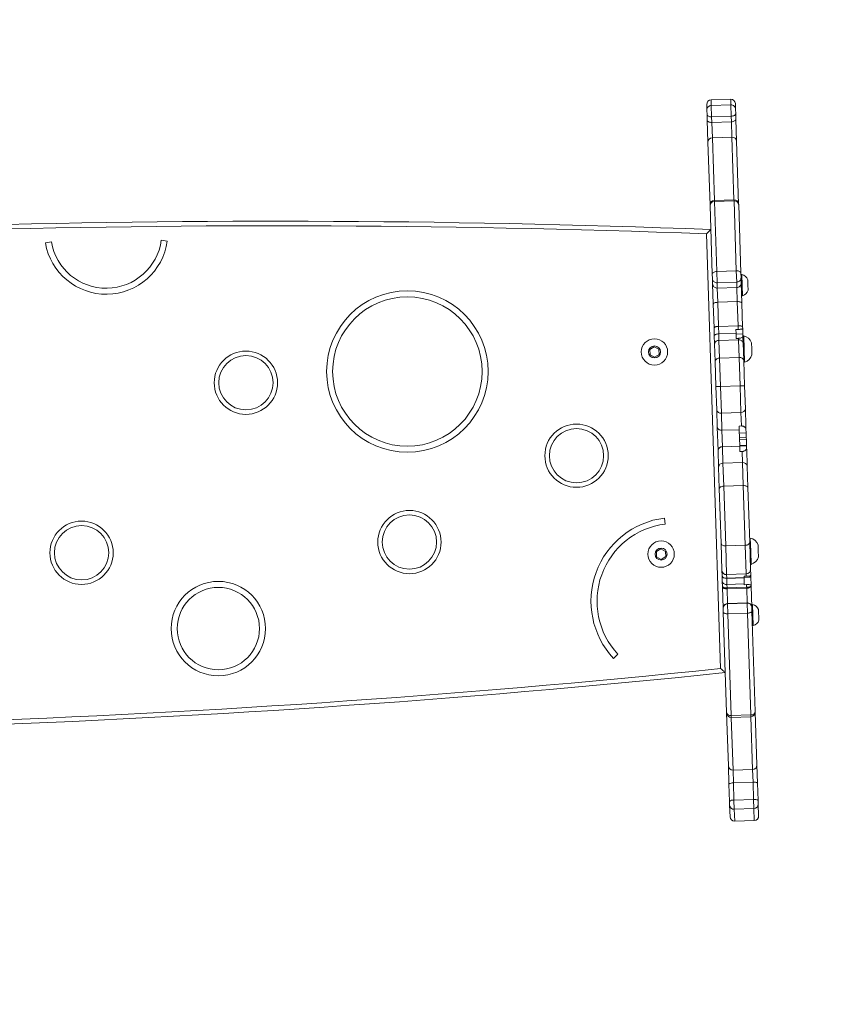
# Model space of a CAD drawing. Header units: millimetres. Extents: x 2943 to 3105, y 1618 to 1828.
# Tile 70 of 81: x 3044.813 to 3045.347, y 1745.315 to 1745.968. Entities that reach past the tile are written whole.
import ezdxf

# ---------------------------------------------------------------- set-up
doc = ezdxf.new("R2010")
doc.units = ezdxf.units.MM
doc.layers.add('1_ urządzenie', color=7, linetype='Continuous', lineweight=0)
doc.layers.add('wymiary', color=7, linetype='Continuous', lineweight=9)
picture_1 = doc.add_image_def('image1.jpg', size_in_pixel=(9921, 7015))

msp = doc.modelspace()

# ---------------------------------------------------------------- linework, layer by layer
at = {"layer": '1_ urządzenie', "linetype": 'Continuous'}
for p, q in [((3045.26841, 1745.90826), (3045.26828, 1745.91201)), ((3045.28418, 1745.91553), (3045.27118, 1745.91511)), ((3045.28418, 1745.91552), (3045.27118, 1745.9151)), ((3045.27118, 1745.91511), (3045.27118, 1745.9151)), ((3045.27118, 1745.9151), (3045.27131, 1745.91135)), ((3045.2843, 1745.91177), (3045.27131, 1745.91135)), ((3045.27131, 1745.91135), (3045.27155, 1745.90385)), ((3045.28418, 1745.91552), (3045.28418, 1745.91553)), ((3045.2843, 1745.91177), (3045.28418, 1745.91552)), ((3045.28454, 1745.90427), (3045.2843, 1745.91177)), ((3045.28727, 1745.91263), (3045.2874, 1745.90888)), ((3045.2685, 1745.90526), (3045.26841, 1745.90826)), ((3045.26862, 1745.90157), (3045.2685, 1745.90526)), ((3045.28454, 1745.90427), (3045.27155, 1745.90385)), ((3045.27155, 1745.90385), (3045.27167, 1745.90016)), ((3045.28467, 1745.90058), (3045.28454, 1745.90427)), ((3045.2874, 1745.90888), (3045.28749, 1745.90588)), ((3045.28749, 1745.90588), (3045.28761, 1745.90219)), ((3045.2691, 1745.88699), (3045.26862, 1745.90157)), ((3045.28467, 1745.90058), (3045.27167, 1745.90016)), ((3045.27167, 1745.90016), (3045.27201, 1745.88996)), ((3045.285, 1745.89038), (3045.28467, 1745.90058)), ((3045.28761, 1745.90219), (3045.28809, 1745.88761)), ((3045.285, 1745.89038), (3045.27201, 1745.88996)), ((3045.27201, 1745.88996), (3045.27336, 1745.84838)), ((3045.28636, 1745.84881), (3045.285, 1745.89038)), ((3045.27046, 1745.84529), (3045.2691, 1745.88699)), ((3045.28809, 1745.88761), (3045.28945, 1745.84591)), ((3045.27047, 1745.84498), (3045.27046, 1745.84529)), ((3045.27196, 1745.79948), (3045.27047, 1745.84498)), ((3045.28636, 1745.84881), (3045.27336, 1745.84838)), ((3045.27336, 1745.84838), (3045.27339, 1745.84762)), ((3045.28638, 1745.84804), (3045.27339, 1745.84762)), ((3045.27339, 1745.84762), (3045.2749, 1745.8012)), ((3045.28638, 1745.84804), (3045.28636, 1745.84881)), ((3045.2879, 1745.80162), (3045.28638, 1745.84804)), ((3045.28945, 1745.84591), (3045.28946, 1745.8456)), ((3045.28946, 1745.8456), (3045.29095, 1745.8001)), ((3045.27751, 1745.5377), (3045.26808, 1745.8262)), ((3044.82979, 1745.82021), (3044.83373, 1745.82087)), ((3044.90658, 1745.82196), (3044.91054, 1745.82142)), ((3045.27206, 1745.7965), (3045.27196, 1745.79948)), ((3045.2879, 1745.80162), (3045.2749, 1745.8012)), ((3045.2749, 1745.8012), (3045.27515, 1745.79374)), ((3045.28814, 1745.79416), (3045.2879, 1745.80162)), ((3045.29095, 1745.8001), (3045.29105, 1745.79712)), ((3045.29148, 1745.79912), (3045.29098, 1745.79911)), ((3045.29171, 1745.79213), (3045.29148, 1745.79912)), ((3045.27217, 1745.793), (3045.27206, 1745.7965)), ((3045.27261, 1745.77955), (3045.27217, 1745.793)), ((3045.28814, 1745.79416), (3045.27515, 1745.79374)), ((3045.27515, 1745.79374), (3045.27526, 1745.7902)), ((3045.28826, 1745.79062), (3045.28814, 1745.79416)), ((3045.29105, 1745.79712), (3045.29116, 1745.79362)), ((3045.29116, 1745.79362), (3045.2916, 1745.78016)), ((3045.29194, 1745.78513), (3045.29171, 1745.79213)), ((3045.29561, 1745.79225), (3045.29549, 1745.79575)), ((3045.29572, 1745.78876), (3045.29561, 1745.79225)), ((3045.28826, 1745.79062), (3045.27526, 1745.7902)), ((3045.27526, 1745.7902), (3045.27557, 1745.78078)), ((3045.28856, 1745.78121), (3045.28826, 1745.79062)), ((3045.29144, 1745.78511), (3045.29194, 1745.78513)), ((3045.27312, 1745.76382), (3045.27261, 1745.77955)), ((3045.28856, 1745.78121), (3045.27557, 1745.78078)), ((3045.27557, 1745.78078), (3045.27609, 1745.76476)), ((3045.28909, 1745.76518), (3045.28856, 1745.78121)), ((3045.2916, 1745.78016), (3045.29211, 1745.76444)), ((3045.27329, 1745.75868), (3045.27312, 1745.76382)), ((3045.28909, 1745.76518), (3045.27609, 1745.76476)), ((3045.27609, 1745.76476), (3045.27626, 1745.75977)), ((3045.28775, 1745.76014), (3045.27626, 1745.75977)), ((3045.27626, 1745.75977), (3045.2764, 1745.7555)), ((3045.28917, 1745.76273), (3045.28767, 1745.76268)), ((3045.28767, 1745.76268), (3045.28775, 1745.76014)), ((3045.28786, 1745.75681), (3045.28775, 1745.76014)), ((3045.29226, 1745.75981), (3045.28777, 1745.75967)), ((3045.29226, 1745.75979), (3045.28777, 1745.75964)), ((3045.28917, 1745.76273), (3045.28909, 1745.76518)), ((3045.29217, 1745.76284), (3045.28932, 1745.76274)), ((3045.29211, 1745.76444), (3045.29214, 1745.76345)), ((3045.29214, 1745.76345), (3045.29217, 1745.76284)), ((3045.29217, 1745.76284), (3045.29226, 1745.75981)), ((3045.29226, 1745.75979), (3045.29226, 1745.75981)), ((3045.29232, 1745.75801), (3045.29226, 1745.75979)), ((3045.27347, 1745.75309), (3045.27329, 1745.75868)), ((3045.27348, 1745.75293), (3045.27347, 1745.75309)), ((3045.27385, 1745.74149), (3045.27348, 1745.75293)), ((3045.28939, 1745.75592), (3045.2764, 1745.7555)), ((3045.28939, 1745.75592), (3045.2764, 1745.7555)), ((3045.2764, 1745.7555), (3045.27678, 1745.74371)), ((3045.2764, 1745.7555), (3045.2764, 1745.7555)), ((3045.28786, 1745.75681), (3045.28936, 1745.75685)), ((3045.28939, 1745.75592), (3045.28936, 1745.75685)), ((3045.28977, 1745.74413), (3045.28939, 1745.75592)), ((3045.28939, 1745.75592), (3045.28939, 1745.75592)), ((3045.29281, 1745.75851), (3045.29231, 1745.7585)), ((3045.29232, 1745.75801), (3045.29246, 1745.75371)), ((3045.29246, 1745.75371), (3045.29247, 1745.75355)), ((3045.29247, 1745.75355), (3045.29284, 1745.74211)), ((3045.29309, 1745.74977), (3045.29281, 1745.75851)), ((3045.29809, 1745.74993), (3045.29796, 1745.75393)), ((3045.23351, 1745.75129), (3045.23057, 1745.74946)), ((3045.23057, 1745.74946), (3045.23068, 1745.746)), ((3045.23068, 1745.746), (3045.23374, 1745.74436)), ((3045.23657, 1745.74965), (3045.23351, 1745.75129)), ((3045.23374, 1745.74436), (3045.23668, 1745.74619)), ((3045.23668, 1745.74619), (3045.23657, 1745.74965)), ((3045.29338, 1745.74102), (3045.29309, 1745.74977)), ((3045.29822, 1745.74593), (3045.29809, 1745.74993)), ((3045.2744, 1745.72479), (3045.27385, 1745.74149)), ((3045.28977, 1745.74413), (3045.27678, 1745.74371)), ((3045.27678, 1745.74371), (3045.27739, 1745.72496)), ((3045.29039, 1745.72538), (3045.28977, 1745.74413)), ((3045.29284, 1745.74211), (3045.29339, 1745.72541)), ((3045.29288, 1745.741), (3045.29338, 1745.74102)), ((3045.2749, 1745.70938), (3045.2744, 1745.72479)), ((3045.29039, 1745.72538), (3045.27739, 1745.72496)), ((3045.27739, 1745.72496), (3045.27797, 1745.70726)), ((3045.29096, 1745.70769), (3045.29039, 1745.72538)), ((3045.29339, 1745.72541), (3045.29389, 1745.71)), ((3045.27528, 1745.69788), (3045.2749, 1745.70938)), ((3045.29096, 1745.70769), (3045.27797, 1745.70726)), ((3045.27797, 1745.70726), (3045.27834, 1745.69583)), ((3045.29126, 1745.69868), (3045.29096, 1745.70769)), ((3045.29389, 1745.71), (3045.29427, 1745.6985)), ((3045.27578, 1745.68238), (3045.27528, 1745.69788)), ((3045.28984, 1745.6962), (3045.27834, 1745.69583)), ((3045.27834, 1745.69583), (3045.2787, 1745.68495)), ((3045.28976, 1745.69863), (3045.29126, 1745.69868)), ((3045.28976, 1745.69863), (3045.28984, 1745.6962)), ((3045.29019, 1745.68533), (3045.28984, 1745.6962)), ((3045.28991, 1745.69389), (3045.29441, 1745.69404)), ((3045.29432, 1745.69682), (3045.29398, 1745.69752)), ((3045.29427, 1745.6985), (3045.29432, 1745.69682)), ((3045.29441, 1745.69404), (3045.29432, 1745.69682)), ((3045.29441, 1745.69404), (3045.29451, 1745.69101)), ((3045.29451, 1745.69101), (3045.29001, 1745.69086)), ((3045.29456, 1745.68963), (3045.29006, 1745.68948)), ((3045.29451, 1745.69101), (3045.29456, 1745.68963)), ((3045.29468, 1745.68584), (3045.29456, 1745.68963)), ((3045.27614, 1745.67142), (3045.27578, 1745.68238)), ((3045.29019, 1745.68533), (3045.2787, 1745.68495)), ((3045.2787, 1745.68495), (3045.27906, 1745.67399)), ((3045.29468, 1745.68584), (3045.29018, 1745.6857)), ((3045.29469, 1745.68552), (3045.29019, 1745.68537)), ((3045.29019, 1745.68533), (3045.29031, 1745.68171)), ((3045.29031, 1745.68171), (3045.29181, 1745.68176)), ((3045.29205, 1745.67441), (3045.29181, 1745.68176)), ((3045.29468, 1745.68584), (3045.29469, 1745.68552)), ((3045.29469, 1745.68552), (3045.29475, 1745.6838)), ((3045.29477, 1745.683), (3045.29513, 1745.67204)), ((3045.29205, 1745.67441), (3045.27906, 1745.67399)), ((3045.29255, 1745.65912), (3045.29205, 1745.67441)), ((3045.2766, 1745.6572), (3045.27614, 1745.67142)), ((3045.27906, 1745.67399), (3045.27956, 1745.6587)), ((3045.29513, 1745.67204), (3045.29559, 1745.65782)), ((3045.27779, 1745.62096), (3045.2766, 1745.6572)), ((3045.29255, 1745.65912), (3045.27956, 1745.6587)), ((3045.27956, 1745.6587), (3045.28085, 1745.61908)), ((3045.29384, 1745.6195), (3045.29255, 1745.65912)), ((3045.29559, 1745.65782), (3045.29678, 1745.62158)), ((3045.24026, 1745.63757), (3045.24076, 1745.6336)), ((3045.29719, 1745.62434), (3045.29669, 1745.62433)), ((3045.29747, 1745.6156), (3045.29719, 1745.62434)), ((3045.23789, 1745.61712), (3045.23495, 1745.61529)), ((3045.23495, 1745.61529), (3045.23506, 1745.61183)), ((3045.24095, 1745.61548), (3045.23789, 1745.61712)), ((3045.24106, 1745.61202), (3045.24095, 1745.61548)), ((3045.27838, 1745.60289), (3045.27779, 1745.62096)), ((3045.29384, 1745.6195), (3045.28085, 1745.61908)), ((3045.28085, 1745.61908), (3045.28147, 1745.60005)), ((3045.29447, 1745.60048), (3045.29384, 1745.6195)), ((3045.29678, 1745.62158), (3045.29737, 1745.60351)), ((3045.29776, 1745.60685), (3045.29747, 1745.6156)), ((3045.30247, 1745.61576), (3045.30234, 1745.61976)), ((3045.3026, 1745.61176), (3045.30247, 1745.61576)), ((3045.23506, 1745.61183), (3045.23812, 1745.61019)), ((3045.23812, 1745.61019), (3045.24106, 1745.61202)), ((3045.27849, 1745.59948), (3045.27838, 1745.60289)), ((3045.29726, 1745.60684), (3045.29776, 1745.60685)), ((3045.29737, 1745.60351), (3045.29748, 1745.6001)), ((3045.2785, 1745.59929), (3045.27849, 1745.59948)), ((3045.27862, 1745.59533), (3045.2785, 1745.59929)), ((3045.29447, 1745.60048), (3045.28147, 1745.60005)), ((3045.28147, 1745.60005), (3045.28155, 1745.59767)), ((3045.29304, 1745.59805), (3045.28155, 1745.59767)), ((3045.28155, 1745.59767), (3045.28156, 1745.59751)), ((3045.29305, 1745.59789), (3045.28156, 1745.59751)), ((3045.28156, 1745.59751), (3045.28169, 1745.59348)), ((3045.29301, 1745.59906), (3045.29451, 1745.5991)), ((3045.29304, 1745.59805), (3045.29301, 1745.59906)), ((3045.29304, 1745.59805), (3045.29305, 1745.59789)), ((3045.29305, 1745.59796), (3045.29754, 1745.59811)), ((3045.29305, 1745.59789), (3045.29318, 1745.59385)), ((3045.29451, 1745.5991), (3045.29447, 1745.60048)), ((3045.29685, 1745.59888), (3045.297, 1745.59884)), ((3045.29748, 1745.6001), (3045.29749, 1745.59991)), ((3045.29749, 1745.59991), (3045.29753, 1745.59856)), ((3045.29753, 1745.59856), (3045.29754, 1745.59811)), ((3045.2977, 1745.59323), (3045.29754, 1745.59811)), ((3045.27872, 1745.59228), (3045.27862, 1745.59533)), ((3045.27874, 1745.59169), (3045.27872, 1745.59228)), ((3045.2792, 1745.57775), (3045.27874, 1745.59169)), ((3045.29318, 1745.59385), (3045.28169, 1745.59348)), ((3045.28169, 1745.59348), (3045.28176, 1745.59121)), ((3045.29475, 1745.59163), (3045.28176, 1745.59121)), ((3045.28176, 1745.59121), (3045.28178, 1745.5906)), ((3045.29477, 1745.59103), (3045.28178, 1745.5906)), ((3045.28178, 1745.5906), (3045.2821, 1745.58084)), ((3045.2932, 1745.59336), (3045.29318, 1745.59385)), ((3045.2932, 1745.59336), (3045.2947, 1745.59341)), ((3045.29475, 1745.59163), (3045.2947, 1745.59341)), ((3045.29477, 1745.59103), (3045.29475, 1745.59163)), ((3045.29509, 1745.58127), (3045.29477, 1745.59103)), ((3045.2977, 1745.59323), (3045.29771, 1745.5929)), ((3045.29771, 1745.5929), (3045.29773, 1745.59231)), ((3045.29773, 1745.59231), (3045.29819, 1745.57837)), ((3045.2792, 1745.57766), (3045.2792, 1745.57775)), ((3045.27929, 1745.57499), (3045.2792, 1745.57766)), ((3045.29509, 1745.58127), (3045.2821, 1745.58084)), ((3045.2951, 1745.58118), (3045.2821, 1745.58075)), ((3045.2821, 1745.58084), (3045.2821, 1745.58075)), ((3045.2821, 1745.58075), (3045.28232, 1745.57409)), ((3045.2951, 1745.58118), (3045.29509, 1745.58127)), ((3045.29531, 1745.57451), (3045.2951, 1745.58118)), ((3045.29863, 1745.58024), (3045.29813, 1745.58022)), ((3045.29819, 1745.57837), (3045.29819, 1745.57828)), ((3045.29819, 1745.57828), (3045.29828, 1745.57561)), ((3045.29909, 1745.56625), (3045.29863, 1745.58024)), ((3045.30287, 1745.56987), (3045.30264, 1745.57687)), ((3045.28145, 1745.5087), (3045.27929, 1745.57499)), ((3045.29531, 1745.57451), (3045.28232, 1745.57409)), ((3045.28232, 1745.57409), (3045.28453, 1745.50652)), ((3045.29752, 1745.50695), (3045.29531, 1745.57451)), ((3045.29828, 1745.57561), (3045.30044, 1745.50932)), ((3045.29859, 1745.56623), (3045.29909, 1745.56625)), ((3045.2094, 1745.54719), (3045.20647, 1745.54446)), ((3045.28147, 1745.50822), (3045.28145, 1745.5087)), ((3045.28262, 1745.47313), (3045.28147, 1745.50822)), ((3045.29752, 1745.50695), (3045.28453, 1745.50652)), ((3045.28453, 1745.50652), (3045.28457, 1745.50532)), ((3045.28457, 1745.50532), (3045.29756, 1745.50575)), ((3045.28457, 1745.50532), (3045.28571, 1745.47031)), ((3045.29756, 1745.50575), (3045.29752, 1745.50695)), ((3045.2987, 1745.47073), (3045.29756, 1745.50575)), ((3045.30044, 1745.50932), (3045.30046, 1745.50884)), ((3045.30046, 1745.50884), (3045.30161, 1745.47375)), ((3045.28301, 1745.46101), (3045.28262, 1745.47313)), ((3045.30161, 1745.47375), (3045.302, 1745.46163)), ((3045.2987, 1745.47073), (3045.28571, 1745.47031)), ((3045.28571, 1745.47031), (3045.28599, 1745.46182)), ((3045.29898, 1745.46225), (3045.2987, 1745.47073)), ((3045.28339, 1745.44956), (3045.28301, 1745.46101)), ((3045.29898, 1745.46225), (3045.28599, 1745.46182)), ((3045.28599, 1745.46182), (3045.28636, 1745.45038)), ((3045.29935, 1745.4508), (3045.29898, 1745.46225)), ((3045.302, 1745.46163), (3045.30238, 1745.45018)), ((3045.28346, 1745.44714), (3045.28339, 1745.44956)), ((3045.28372, 1745.43937), (3045.28346, 1745.44714)), ((3045.29935, 1745.4508), (3045.28636, 1745.45038)), ((3045.28636, 1745.45038), (3045.28656, 1745.44431)), ((3045.29955, 1745.44474), (3045.29935, 1745.4508)), ((3045.30238, 1745.45018), (3045.30245, 1745.44776)), ((3045.30245, 1745.44776), (3045.30271, 1745.43999)), ((3045.29955, 1745.44474), (3045.28656, 1745.44431)), ((3045.28656, 1745.44431), (3045.28681, 1745.43647)), ((3045.29981, 1745.43689), (3045.29955, 1745.44474)), ((3045.28681, 1745.43647), (3045.29981, 1745.43689))]:
    msp.add_line(p, q, dxfattribs=at)
at = {"layer": '1_ urządzenie', "linetype": 'Continuous', "flags": 128}
for points in [[(3045.27155, 1745.90385), (3045.27097, 1745.90386), (3045.2704, 1745.90393), (3045.26988, 1745.90405), (3045.26942, 1745.90422), (3045.26904, 1745.90444), (3045.26875, 1745.90469), (3045.26857, 1745.90497), (3045.2685, 1745.90526)], [(3045.28749, 1745.90588), (3045.28745, 1745.90558), (3045.28728, 1745.90529), (3045.28702, 1745.90502), (3045.28665, 1745.90478), (3045.2862, 1745.90458), (3045.28569, 1745.90443), (3045.28513, 1745.90432), (3045.28454, 1745.90427)], [(3045.27167, 1745.90016), (3045.27109, 1745.90017), (3045.27052, 1745.90023), (3045.27, 1745.90036), (3045.26954, 1745.90053), (3045.26916, 1745.90075), (3045.26887, 1745.901), (3045.26869, 1745.90127), (3045.26862, 1745.90157)], [(3045.28761, 1745.90219), (3045.28757, 1745.90189), (3045.28741, 1745.9016), (3045.28714, 1745.90133), (3045.28677, 1745.90109), (3045.28632, 1745.90089), (3045.28581, 1745.90073), (3045.28525, 1745.90063), (3045.28467, 1745.90058)], [(3045.2749, 1745.8012), (3045.27432, 1745.80115), (3045.27376, 1745.80104), (3045.27325, 1745.80087), (3045.2728, 1745.80065), (3045.27243, 1745.8004), (3045.27217, 1745.80011), (3045.27201, 1745.7998), (3045.27196, 1745.79948)], [(3045.29095, 1745.8001), (3045.29088, 1745.80041), (3045.2907, 1745.80071), (3045.29041, 1745.80098), (3045.29003, 1745.80122), (3045.28957, 1745.8014), (3045.28905, 1745.80154), (3045.28848, 1745.80161), (3045.2879, 1745.80162)], [(3045.27557, 1745.78078), (3045.27499, 1745.78074), (3045.27443, 1745.78066), (3045.27391, 1745.78054), (3045.27346, 1745.78038), (3045.27309, 1745.7802), (3045.27282, 1745.77999), (3045.27266, 1745.77977), (3045.27261, 1745.77955)], [(3045.2916, 1745.78016), (3045.29153, 1745.78039), (3045.29136, 1745.78059), (3045.29107, 1745.78078), (3045.29069, 1745.78094), (3045.29024, 1745.78107), (3045.28971, 1745.78116), (3045.28915, 1745.7812), (3045.28856, 1745.78121)], [(3045.27626, 1745.75977), (3045.27567, 1745.75973), (3045.27511, 1745.75966), (3045.2746, 1745.75955), (3045.27415, 1745.75941), (3045.27378, 1745.75925), (3045.27351, 1745.75907), (3045.27334, 1745.75887), (3045.27329, 1745.75868)], [(3045.2766, 1745.6572), (3045.27665, 1745.65747), (3045.27682, 1745.65774), (3045.27708, 1745.658), (3045.27745, 1745.65822), (3045.2779, 1745.65841), (3045.27841, 1745.65856), (3045.27897, 1745.65865), (3045.27956, 1745.6587)], [(3045.29559, 1745.65782), (3045.29553, 1745.65809), (3045.29535, 1745.65835), (3045.29506, 1745.65858), (3045.29468, 1745.65878), (3045.29422, 1745.65894), (3045.2937, 1745.65906), (3045.29314, 1745.65912), (3045.29255, 1745.65912)], [(3045.27779, 1745.62096), (3045.27786, 1745.62057), (3045.27804, 1745.62021), (3045.27833, 1745.61988), (3045.27871, 1745.61959), (3045.27917, 1745.61936), (3045.2797, 1745.61919), (3045.28026, 1745.6191), (3045.28085, 1745.61908)], [(3045.29678, 1745.62158), (3045.29673, 1745.62119), (3045.29657, 1745.62081), (3045.29631, 1745.62046), (3045.29595, 1745.62015), (3045.2955, 1745.61989), (3045.29499, 1745.61969), (3045.29443, 1745.61956), (3045.29384, 1745.6195)], [(3045.27849, 1745.59948), (3045.27856, 1745.59911), (3045.27874, 1745.59876), (3045.27903, 1745.59844), (3045.27941, 1745.59816), (3045.27987, 1745.59794), (3045.2804, 1745.59778), (3045.28096, 1745.59769), (3045.28155, 1745.59767)], [(3045.27874, 1745.59169), (3045.27881, 1745.59146), (3045.27899, 1745.59124), (3045.27927, 1745.59105), (3045.27965, 1745.59088), (3045.28011, 1745.59075), (3045.28063, 1745.59065), (3045.2812, 1745.5906), (3045.28178, 1745.5906)], [(3045.29477, 1745.59103), (3045.29536, 1745.59107), (3045.29592, 1745.59115), (3045.29643, 1745.59128), (3045.29688, 1745.59144), (3045.29725, 1745.59163), (3045.29752, 1745.59185), (3045.29768, 1745.59208), (3045.29773, 1745.59231)], [(3045.27929, 1745.57499), (3045.27935, 1745.5748), (3045.27953, 1745.57461), (3045.27981, 1745.57445), (3045.28019, 1745.57431), (3045.28065, 1745.5742), (3045.28117, 1745.57412), (3045.28173, 1745.57409), (3045.28232, 1745.57409)], [(3045.29531, 1745.57451), (3045.2959, 1745.57455), (3045.29646, 1745.57462), (3045.29697, 1745.57473), (3045.29742, 1745.57487), (3045.29779, 1745.57504), (3045.29806, 1745.57522), (3045.29823, 1745.57541), (3045.29828, 1745.57561)]]:
    msp.add_lwpolyline(points, dxfattribs=at)
at = {"layer": '1_ urządzenie', "linetype": 'Continuous'}
for centre, radius in [((3045.06976, 1745.73483), 0.05356), ((3045.06976, 1745.73483), 0.04956), ((3045.23362, 1745.74782), 0.00875), ((3044.96268, 1745.72739), 0.021), ((3045.23362, 1745.74782), 0.004), ((3044.96268, 1745.72739), 0.018), ((3045.18193, 1745.67898), 0.021), ((3045.18193, 1745.67898), 0.018), ((3045.07114, 1745.62164), 0.021), ((3044.85371, 1745.61454), 0.021), ((3045.07114, 1745.62164), 0.018), ((3044.85371, 1745.61454), 0.018), ((3045.23801, 1745.61366), 0.00875), ((3045.23801, 1745.61366), 0.004), ((3044.94442, 1745.56424), 0.0313), ((3044.94442, 1745.56424), 0.0273)]:
    msp.add_circle(centre, radius, dxfattribs=at)
for centre, radius, start, end in [((3045.27128, 1745.91211), 0.003, 91.87039, 181.87039), ((3045.27128, 1745.9121), 0.003, 91.81144, 181.81084), ((3045.2714, 1745.90835), 0.003, 91.81087, 181.81112), ((3045.28427, 1745.91254), 0.003, 1.87039, 91.87039), ((3045.28428, 1745.91253), 0.003, 1.93043, 91.93001), ((3045.2844, 1745.90877), 0.003, 1.93014, 91.93058), ((3045.27204, 1745.88702), 0.00294, 90.61903, 180.56209), ((3045.28516, 1745.88745), 0.00294, 3.1792, 93.1224), ((3045.27346, 1745.84539), 0.003, 91.87039, 181.87039), ((3045.27327, 1745.84482), 0.0028, 87.51987, 176.72976), ((3045.28645, 1745.84581), 0.003, 1.87039, 91.87039), ((3045.28668, 1745.84526), 0.0028, 7.01159, 96.22148), ((3044.98352, 1738.28656), 7.548, 87.817295, 95.923492), ((3044.98352, 1738.28656), 7.545, 87.838519, 95.902268), ((3044.87007, 1745.82693), 0.04084, 189.46792, 352.25596), ((3044.87007, 1745.82693), 0.03684, 189.46792, 352.25596), ((3045.29058, 1745.79398), 0.00523, 19.87039, 80.05851), ((3045.2907, 1745.79021), 0.00523, 283.68228, 343.87039), ((3045.29116, 1745.75147), 0.00723, 19.87039, 76.80799), ((3045.29127, 1745.74794), 0.00723, 286.93279, 343.87039), ((3045.27649, 1745.74104), 0.00268, 83.85727, 170.52489), ((3045.29023, 1745.74149), 0.00268, 13.21653, 99.88396), ((3045.27764, 1745.69437), 0.03059, 90.46617, 96.08983), ((3045.29213, 1745.69484), 0.03059, 87.65103, 93.2746), ((3045.27754, 1745.70993), 0.0027, 191.64869, 279.09028), ((3045.29122, 1745.71038), 0.0027, 264.65004, 352.09148), ((3045.27855, 1745.68218), 0.00278, 86.93218, 175.88432), ((3045.29271, 1745.68293), 0.00206, 1.90128, 16.29658), ((3045.29238, 1745.67166), 0.00278, 7.89674, 96.83623), ((3045.27891, 1745.67122), 0.00278, 86.9051, 175.84462), ((3045.24713, 1745.58239), 0.05561, 97.0932, 223.01367), ((3045.24713, 1745.58239), 0.05161, 97.0932, 223.01367), ((3045.29554, 1745.6173), 0.00723, 19.87039, 76.80799), ((3045.29565, 1745.61377), 0.00723, 286.93279, 343.87039), ((3045.28134, 1745.60302), 0.00297, 182.54326, 272.52814), ((3045.2944, 1745.60344), 0.00297, 271.212, 1.19704), ((3045.29592, 1745.60014), 0.00156, 306.53634, 358.88078), ((3045.2822, 1745.57775), 0.003, 91.85789, 181.85785), ((3045.29519, 1745.57818), 0.003, 1.88341, 91.88357), ((3045.29773, 1745.57509), 0.00523, 19.87039, 80.05851), ((3045.29785, 1745.57132), 0.00523, 283.68228, 343.87039), ((3044.50164, 1753.04271), 7.545, 267.838519, 275.902268), ((3044.50164, 1753.04271), 7.548, 267.817295, 275.923492), ((3045.28412, 1745.50921), 0.00272, 190.71789, 278.57966), ((3045.28447, 1745.50832), 0.003, 181.87039, 271.87039), ((3045.29775, 1745.50965), 0.00272, 265.16064, 353.02229), ((3045.29746, 1745.50875), 0.003, 271.87039, 1.87039), ((3045.28557, 1745.47327), 0.00296, 182.62765, 272.60851), ((3045.29864, 1745.47369), 0.00296, 271.13162, 1.11265), ((3045.2854, 1745.45812), 0.00375, 80.99518, 129.5703), ((3045.29981, 1745.45859), 0.00375, 54.17105, 102.74555), ((3045.28577, 1745.44667), 0.00375, 80.99442, 129.57107), ((3045.28643, 1745.44727), 0.00296, 182.59682, 272.57892), ((3045.30018, 1745.44714), 0.00375, 54.17028, 102.74632), ((3045.29949, 1745.4477), 0.00296, 271.16122, 1.14348), ((3045.28672, 1745.43946), 0.003, 181.87039, 271.87039), ((3045.29971, 1745.43989), 0.003, 271.87039, 1.87039)]:
    msp.add_arc(centre, radius, start, end, dxfattribs=at)
for centre, start_param, end_param in [((3045.28149, 1745.59939), 3.141593, 4.712389), ((3045.29449, 1745.59981), 5.687133, 6.283185)]:
    msp.add_ellipse(centre, major_axis=(0.003, 0.0001), ratio=0.62531, start_param=start_param, end_param=end_param, dxfattribs=at)
for points, knots in [([(3045.27099, 1745.82909), (3045.27097, 1745.82907), (3045.27093, 1745.82902), (3045.27058, 1745.82868), (3045.26996, 1745.82806), (3045.26908, 1745.82718), (3045.2684, 1745.82651), (3045.26809, 1745.8262), (3045.26808, 1745.8262)], [0, 0, 0, 0, 0.1459009, 0.2911845, 0.4912681, 0.7603323, 0.9980338, 1, 1, 1, 1]), ([(3045.27515, 1745.79374), (3045.27481, 1745.79376), (3045.27413, 1745.7938), (3045.27322, 1745.79426), (3045.27251, 1745.79497), (3045.27215, 1745.79573), (3045.27207, 1745.79626), (3045.27206, 1745.79647), (3045.27206, 1745.7965)], [0, 0, 0, 0, 0.214671, 0.429334, 0.644005, 0.858677, 0.981365, 1, 1, 1, 1]), ([(3045.27526, 1745.7902), (3045.27492, 1745.79022), (3045.27425, 1745.79026), (3045.27333, 1745.79073), (3045.27263, 1745.79145), (3045.27227, 1745.79221), (3045.27218, 1745.79275), (3045.27217, 1745.79296), (3045.27217, 1745.793)], [0, 0, 0, 0, 0.214666, 0.429324, 0.643989, 0.858657, 0.974105, 1, 1, 1, 1]), ([(3045.29105, 1745.79712), (3045.29105, 1745.79709), (3045.29105, 1745.79688), (3045.291, 1745.79635), (3045.29069, 1745.79556), (3045.29003, 1745.79481), (3045.28915, 1745.79429), (3045.28848, 1745.79421), (3045.28814, 1745.79416)], [0, 0, 0, 0, 0.018635, 0.141321, 0.35599, 0.570659, 0.785331, 1, 1, 1, 1]), ([(3045.29116, 1745.79362), (3045.29116, 1745.79358), (3045.29116, 1745.79337), (3045.29111, 1745.79283), (3045.2908, 1745.79204), (3045.29015, 1745.79128), (3045.28926, 1745.79075), (3045.28859, 1745.79066), (3045.28826, 1745.79062)], [0, 0, 0, 0, 0.025895, 0.141341, 0.356007, 0.57067, 0.785337, 1, 1, 1, 1]), ([(3045.27609, 1745.76476), (3045.27576, 1745.76474), (3045.27508, 1745.7647), (3045.27419, 1745.76452), (3045.27352, 1745.76429), (3045.27318, 1745.76405), (3045.27312, 1745.76389), (3045.27312, 1745.76383), (3045.27312, 1745.76382)], [0, 0, 0, 0, 0.214275, 0.428551, 0.642962, 0.857691, 0.993003, 1, 1, 1, 1]), ([(3045.29211, 1745.76444), (3045.29211, 1745.76445), (3045.29211, 1745.76451), (3045.29204, 1745.76466), (3045.29169, 1745.76488), (3045.291, 1745.76507), (3045.2901, 1745.76519), (3045.28942, 1745.76518), (3045.28909, 1745.76518)], [0, 0, 0, 0, 0.006997, 0.142308, 0.357035, 0.571453, 0.785726, 1, 1, 1, 1]), ([(3045.28917, 1745.76273), (3045.28947, 1745.76275), (3045.29008, 1745.76278), (3045.29089, 1745.7629), (3045.29156, 1745.76306), (3045.29205, 1745.76326), (3045.29211, 1745.76339), (3045.29214, 1745.76345)], [0, 0, 0, 0, 0.179435, 0.358471, 0.547719, 0.762253, 1, 1, 1, 1]), ([(3045.2764, 1745.7555), (3045.27608, 1745.75546), (3045.27544, 1745.75539), (3045.2746, 1745.75499), (3045.27394, 1745.75441), (3045.27355, 1745.75369), (3045.27347, 1745.75318), (3045.27348, 1745.75293), (3045.27348, 1745.75293)], [0, 0, 0, 0, 0.194106, 0.387991, 0.587923, 0.802364, 0.997375, 1, 1, 1, 1]), ([(3045.2764, 1745.7555), (3045.27608, 1745.75546), (3045.27544, 1745.75539), (3045.27459, 1745.75499), (3045.27392, 1745.75443), (3045.27354, 1745.75376), (3045.27347, 1745.7533), (3045.27347, 1745.75309), (3045.27347, 1745.75309)], [0, 0, 0, 0, 0.197803, 0.395367, 0.599655, 0.817284, 0.997059, 1, 1, 1, 1]), ([(3045.28936, 1745.75685), (3045.28944, 1745.75686), (3045.28965, 1745.75687), (3045.29009, 1745.75693), (3045.29083, 1745.7571), (3045.29165, 1745.7574), (3045.29224, 1745.75774), (3045.2923, 1745.75794), (3045.29232, 1745.75801)], [0, 0, 0, 0, 0.038544, 0.104407, 0.230916, 0.5064484, 0.8175881, 1, 1, 1, 1]), ([(3045.29247, 1745.75355), (3045.29247, 1745.75355), (3045.29246, 1745.7538), (3045.29235, 1745.75431), (3045.29191, 1745.75499), (3045.29121, 1745.75553), (3045.29035, 1745.75588), (3045.28971, 1745.75591), (3045.28939, 1745.75592)], [0, 0, 0, 0, 0.002625, 0.197634, 0.412073, 0.612012, 0.805896, 1, 1, 1, 1]), ([(3045.29246, 1745.75371), (3045.29246, 1745.75371), (3045.29246, 1745.75392), (3045.29235, 1745.75438), (3045.29193, 1745.75501), (3045.29122, 1745.75554), (3045.29035, 1745.75588), (3045.28971, 1745.75591), (3045.28939, 1745.75592)], [0, 0, 0, 0, 0.002941, 0.182713, 0.400339, 0.604625, 0.802187, 1, 1, 1, 1]), ([(3045.27528, 1745.69788), (3045.27528, 1745.69786), (3045.27528, 1745.6977), (3045.27537, 1745.69731), (3045.27572, 1745.69673), (3045.27642, 1745.69621), (3045.27733, 1745.69586), (3045.27801, 1745.69584), (3045.27834, 1745.69583)], [0, 0, 0, 0, 0.013961, 0.14137, 0.356057, 0.570718, 0.78536, 1, 1, 1, 1]), ([(3045.29398, 1745.69752), (3045.29381, 1745.6977), (3045.29355, 1745.69797), (3045.29291, 1745.69835), (3045.29234, 1745.69857), (3045.29171, 1745.69868), (3045.2914, 1745.69868), (3045.29126, 1745.69868)], [0, 0, 0, 0, 0.374877, 0.56975, 0.814411, 0.911987, 1, 1, 1, 1]), ([(3045.29427, 1745.6985), (3045.29427, 1745.69848), (3045.29427, 1745.69832), (3045.29423, 1745.69798), (3045.29407, 1745.69768), (3045.29398, 1745.69752)], [0, 0, 0, 0, 0.046845, 0.474365, 1, 1, 1, 1]), ([(3045.29469, 1745.68351), (3045.29453, 1745.68321), (3045.29432, 1745.68281), (3045.29357, 1745.68227), (3045.29309, 1745.68202), (3045.29254, 1745.68186), (3045.29216, 1745.68178), (3045.2919, 1745.68177), (3045.29181, 1745.68176)], [0, 0, 0, 0, 0.516124, 0.667069, 0.834409, 0.900042, 0.96639, 1, 1, 1, 1]), ([(3045.29475, 1745.6838), (3045.29475, 1745.68378), (3045.29475, 1745.68369), (3045.29471, 1745.68359), (3045.29469, 1745.68351)], [0, 0, 0, 0, 0.22867, 1, 1, 1, 1]), ([(3045.29451, 1745.5991), (3045.29469, 1745.59911), (3045.29512, 1745.59911), (3045.29586, 1745.59905), (3045.29644, 1745.59897), (3045.29675, 1745.5989), (3045.29685, 1745.59888)], [0, 0, 0, 0, 0.174431, 0.40782, 0.82096, 1, 1, 1, 1]), ([(3045.297, 1745.59884), (3045.29718, 1745.59878), (3045.29748, 1745.59869), (3045.29751, 1745.59859), (3045.29753, 1745.59856)], [0, 0, 0, 0, 0.582853, 1, 1, 1, 1]), ([(3045.27862, 1745.59533), (3045.27863, 1745.59533), (3045.27863, 1745.59518), (3045.27871, 1745.59482), (3045.27907, 1745.59429), (3045.27977, 1745.59382), (3045.28067, 1745.59351), (3045.28135, 1745.59349), (3045.28169, 1745.59348)], [0, 0, 0, 0, 0.007821, 0.142051, 0.356815, 0.57131, 0.785655, 1, 1, 1, 1]), ([(3045.27872, 1745.59228), (3045.27873, 1745.59227), (3045.27873, 1745.59218), (3045.27881, 1745.59197), (3045.27915, 1745.59166), (3045.27984, 1745.59139), (3045.28075, 1745.59121), (3045.28142, 1745.59121), (3045.28176, 1745.59121)], [0, 0, 0, 0, 0.022413, 0.141338, 0.356008, 0.570674, 0.785344, 1, 1, 1, 1]), ([(3045.2947, 1745.59341), (3045.29491, 1745.59342), (3045.29539, 1745.59343), (3045.29616, 1745.59342), (3045.29691, 1745.59337), (3045.29751, 1745.5933), (3045.2977, 1745.59325), (3045.2977, 1745.59323), (3045.2977, 1745.59323)], [0, 0, 0, 0, 0.121624, 0.274613, 0.492539, 0.71557, 0.981337, 1, 1, 1, 1]), ([(3045.29475, 1745.59163), (3045.29509, 1745.59166), (3045.29576, 1745.5917), (3045.29666, 1745.59194), (3045.29733, 1745.59225), (3045.29765, 1745.59258), (3045.29771, 1745.5928), (3045.29771, 1745.59289), (3045.29771, 1745.5929)], [0, 0, 0, 0, 0.214666, 0.429334, 0.643991, 0.858663, 0.977587, 1, 1, 1, 1]), ([(3045.2792, 1745.57775), (3045.2792, 1745.57777), (3045.27919, 1745.57799), (3045.27924, 1745.57855), (3045.27955, 1745.57938), (3045.28021, 1745.58017), (3045.28109, 1745.58071), (3045.28176, 1745.5808), (3045.2821, 1745.58084)], [0, 0, 0, 0, 0.014833, 0.141356, 0.35604, 0.570703, 0.785358, 1, 1, 1, 1]), ([(3045.29509, 1745.58127), (3045.29543, 1745.58125), (3045.29611, 1745.5812), (3045.29702, 1745.58072), (3045.29773, 1745.57998), (3045.29809, 1745.57917), (3045.29818, 1745.57861), (3045.29819, 1745.57839), (3045.29819, 1745.57837)], [0, 0, 0, 0, 0.214652, 0.429306, 0.643967, 0.858645, 0.985167, 1, 1, 1, 1]), ([(3045.27751, 1745.5377), (3045.27751, 1745.5377), (3045.27784, 1745.5374), (3045.27856, 1745.53678), (3045.2795, 1745.53596), (3045.28016, 1745.53539), (3045.28053, 1745.53506), (3045.28057, 1745.53502), (3045.2806, 1745.535)], [0, 0, 0, 0, 0.0019662, 0.2396677, 0.5087319, 0.7088155, 0.8540991, 1, 1, 1, 1])]:
    msp.add_open_spline(points, degree=3, knots=knots, dxfattribs=at)

# ---------------------------------------------------------------- pictures from other files: only their frames are drawn
at = {"layer": 'wymiary'}
image = msp.add_image(picture_1, insert=(3104.88971, 1618.26047), size_in_units=(209.9945, 148.48417), rotation=90, dxfattribs=dict(at, fade=54))
image.dxf.flags = 7

doc.saveas('drawing.dxf')
